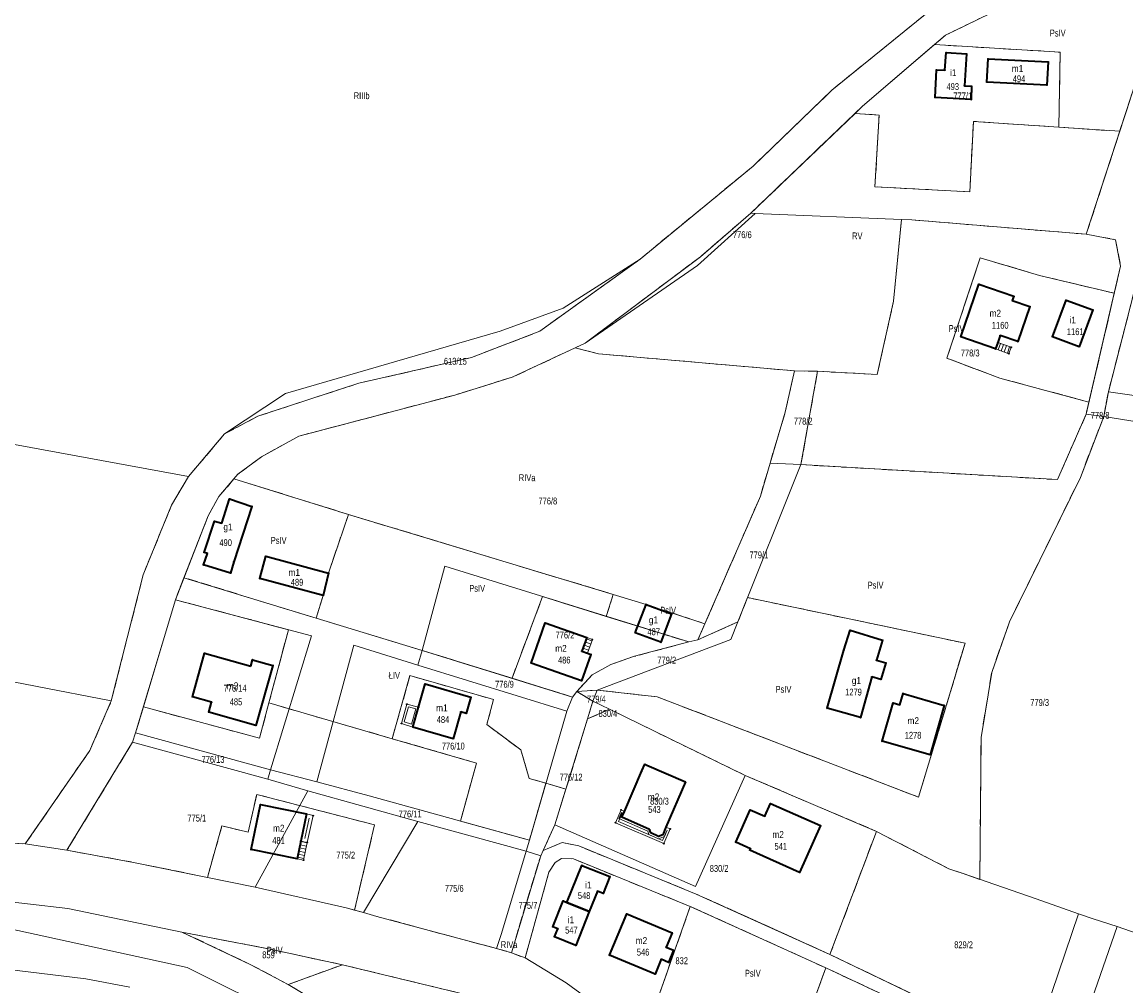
# Model space of a CAD drawing. Header units: metres. Extents: x 7496145 to 7500200, y 5498500 to 5502080.
# Tile 163 of 202: x 7498955 to 7499196, y 5500521 to 5500732. Entities that reach past the tile are written whole.
import ezdxf
from ezdxf.enums import TextEntityAlignment as Align

# ---------------------------------------------------------------- set-up
doc = ezdxf.new("R2010")
doc.units = ezdxf.units.M
doc.header["$MEASUREMENT"] = 0
for name, pattern in [('2.25_0.75', [3, 2.25, -0.75]), ('219-1000', [0]), ('egug-1000', [0])]:
    doc.linetypes.add(name, pattern=pattern)
doc.layers.get('0').update_dxf_attribs({"color": 2, "linetype": 'CONTINUOUS', "lineweight": 5})
for name, color, linetype in [('209-oznaczenie konturu klasyfikacyjnego', 7, 'CONTINUOUS'), ('211-numer działki ewidencyjnej', 7, 'CONTINUOUS'), ('217-kontur klasyfikacyjny', 7, 'CONTINUOUS'), ('218-kontur użytku gruntowego', 7, 'CONTINUOUS'), ('219-działka ewidencyjna', 7, 'CONTINUOUS'), ('312-budynek ewidencyjny', 7, 'CONTINUOUS'), ('312-oznaczenie budynku ewidencyjnego', 7, 'CONTINUOUS'), ('312-oznaczenie budynku ewidencyjnego-Atr117', 7, 'CONTINUOUS'), ('352-schody', 7, 'CONTINUOUS'), ('Punkt budynku', 7, 'CONTINUOUS'), ('taras', 7, 'CONTINUOUS'), ('weranda lub ganek', 7, 'CONTINUOUS')]:
    doc.layers.add(name, color=color, linetype=linetype)
doc.styles.get("Standard").update_dxf_attribs({"font": 'Working1250', "width": 0.75})

# ---------------------------------------------------------------- blocks, each defined once
blk = doc.blocks.new('PUNKTBUD')
at = {"color": 0}
blk.add_circle((0, 0), 0.09, dxfattribs=at)

msp = doc.modelspace()

# ---------------------------------------------------------------- linework, layer by layer
at = {"layer": '217-kontur klasyfikacyjny', "color": 3, "linetype": '2.25_0.75', "lineweight": 18, "flags": 128}
for points in [[(7499132.06, 5500717), (7499155.92, 5500736.39)], [(7499171.26, 5500736.03), (7499156.85, 5500728.99)], [(7499156.85, 5500728.99), (7499154.47, 5500726.95)], [(7499154.47, 5500726.95), (7499181.89, 5500725.3)], [(7499181.89, 5500725.3), (7499181.6, 5500708.91)], [(7499199.42, 5500721.94), (7499194.89, 5500708.01)], [(7499114.85, 5500700.42), (7499132.06, 5500717)], [(7499137.1, 5500711.93), (7499114.34, 5500690.15)], [(7499142.36, 5500711.57), (7499137.1, 5500711.93)], [(7499141.45, 5500695.9), (7499142.36, 5500711.57)], [(7499162.94, 5500710.18), (7499162.15, 5500694.79)], [(7499181.6, 5500708.91), (7499162.94, 5500710.18)], [(7499194.89, 5500708.01), (7499181.6, 5500708.91)], [(7499187.59, 5500685.54), (7499194.89, 5500708.01)], [(7499090.15, 5500680.11), (7499114.85, 5500700.42)], [(7499162.15, 5500694.79), (7499141.45, 5500695.9)], [(7499114.34, 5500690.15), (7499103.32, 5500680.64)], [(7499145.5, 5500670.94), (7499147.25, 5500688.77)], [(7499147.25, 5500688.77), (7499149.49, 5500688.68)], [(7499149.49, 5500688.68), (7499187.59, 5500685.54)], [(7499187.59, 5500685.54), (7499193.97, 5500684.35)], [(7499193.97, 5500684.35), (7499195.09, 5500678.56)], [(7499068.25, 5500664.35), (7499090.15, 5500680.11)], [(7499103.32, 5500680.64), (7499078.19, 5500661.76)], [(7499157.13, 5500658.46), (7499164.42, 5500680.38)], [(7499164.42, 5500680.38), (7499177.4, 5500676.54)], [(7499192.42, 5500651.11), (7499199.73, 5500679.61)], [(7499195.09, 5500678.56), (7499193.71, 5500672.65)], [(7499177.4, 5500676.54), (7499193.71, 5500672.65)], [(7499193.71, 5500672.65), (7499188.18, 5500648.88)], [(7499141.96, 5500654.92), (7499145.5, 5500670.94)], [(7499053.34, 5500658.62), (7499068.25, 5500664.35)], [(7499078.19, 5500661.76), (7499076, 5500660.74)], [(7499076, 5500660.74), (7499062.21, 5500654.31)], [(7499081.05, 5500659.44), (7499076, 5500660.74)], [(7499123.86, 5500655.7), (7499081.05, 5500659.44)], [(7499028.75, 5500653.01), (7499053.34, 5500658.62)], [(7499168.68, 5500654.13), (7499157.13, 5500658.46)], [(7499062.21, 5500654.31), (7499049.68, 5500650.43)], [(7499121.87, 5500646.68), (7499123.86, 5500655.7)], [(7499123.86, 5500655.7), (7499128.9, 5500655.61)], [(7499125.28, 5500635.23), (7499128.9, 5500655.61)], [(7499128.9, 5500655.61), (7499141.96, 5500654.92)], [(7499006.66, 5500645.8), (7499028.75, 5500653.01)], [(7499188.18, 5500648.88), (7499168.68, 5500654.13)], [(7499049.68, 5500650.43), (7499015.61, 5500641.43)], [(7499191.39, 5500645.74), (7499192.42, 5500651.11)], [(7499188.18, 5500648.88), (7499187.56, 5500646.22)], [(7498999.43, 5500641.92), (7499006.66, 5500645.8)], [(7499118.53, 5500635.55), (7499121.87, 5500646.68)], [(7499187.56, 5500646.22), (7499181.31, 5500631.95)], [(7499186.3, 5500632.44), (7499191.39, 5500645.74)], [(7498991.57, 5500632.66), (7498999.43, 5500641.92)], [(7499015.61, 5500641.43), (7499007.48, 5500636.96)], [(7499007.48, 5500636.96), (7499002.3, 5500633.12)], [(7499116.43, 5500628.35), (7499118.53, 5500635.55)], [(7499181.31, 5500631.95), (7499125.28, 5500635.23)], [(7498987.85, 5500626.41), (7498991.57, 5500632.66)], [(7499002.3, 5500633.12), (7499001.47, 5500632.14)], [(7499170.8, 5500600.88), (7499186.3, 5500632.44)], [(7499001.47, 5500632.14), (7498998.19, 5500628.24)], [(7499026.45, 5500624.36), (7499001.47, 5500632.14)], [(7498998.19, 5500628.24), (7498995.84, 5500624.07)], [(7499104.32, 5500600.49), (7499116.43, 5500628.35)], [(7498981.63, 5500611.13), (7498987.85, 5500626.41)], [(7498995.84, 5500624.07), (7498990.55, 5500610.54)], [(7499022.13, 5500611.55), (7499026.45, 5500624.36)], [(7499026.45, 5500624.36), (7499084.28, 5500606.88)], [(7498974.69, 5500583.63), (7498981.63, 5500611.13)], [(7499020.93, 5500606.65), (7499022.13, 5500611.55)], [(7498990.55, 5500610.54), (7498988.67, 5500605.72)], [(7499019.41, 5500601.72), (7498990.55, 5500610.54)], [(7499019.41, 5500601.72), (7499020.93, 5500606.65)], [(7499062.19, 5500588.57), (7499068.87, 5500606.42)], [(7499068.87, 5500606.42), (7499082.78, 5500602.1)], [(7499082.78, 5500602.1), (7499084.28, 5500606.88)], [(7499084.28, 5500606.88), (7499091.45, 5500604.71)], [(7499113.64, 5500606.21), (7499111.51, 5500600.89)], [(7499161.12, 5500596.23), (7499113.64, 5500606.21)], [(7498988.67, 5500605.72), (7499013.39, 5500599.18)], [(7499091.45, 5500604.71), (7499104.32, 5500600.49)], [(7499042.6, 5500594.64), (7499019.41, 5500601.72)], [(7499082.78, 5500602.1), (7499100.8, 5500596.5)], [(7499013.39, 5500599.18), (7499009.1, 5500583.19)], [(7499111.51, 5500600.89), (7499102.8, 5500596.99)], [(7499104.32, 5500600.49), (7499102.8, 5500596.99)], [(7499166.94, 5500589.85), (7499170.8, 5500600.88)], [(7499100.8, 5500596.5), (7499088.96, 5500593.37)], [(7499102.8, 5500596.99), (7499100.8, 5500596.5)], [(7499062.19, 5500588.57), (7499042.6, 5500594.64)], [(7499150.97, 5500562.62), (7499161.12, 5500596.23)], [(7499083.78, 5500591.62), (7499079.68, 5500589.35)], [(7499088.96, 5500593.37), (7499083.78, 5500591.62)], [(7499036.02, 5500575.39), (7499039.9, 5500589.15)], [(7499039.9, 5500589.15), (7499058.18, 5500583.93)], [(7499079.68, 5500589.35), (7499076.35, 5500585.69)], [(7499164.61, 5500575.62), (7499166.94, 5500589.85)], [(7499075.36, 5500584.48), (7499062.19, 5500588.57)], [(7499076.35, 5500585.69), (7499075.36, 5500584.48)], [(7499076.35, 5500585.69), (7499080.77, 5500585.99)], [(7499079.87, 5500583.56), (7499076.35, 5500585.69)], [(7499080.77, 5500585.99), (7499093.9, 5500584.52)], [(7499093.9, 5500584.52), (7499150.97, 5500562.62)], [(7498970.01, 5500572.84), (7498974.69, 5500583.63)], [(7498981.69, 5500582.34), (7498979.99, 5500576.63)], [(7499007.04, 5500575.5), (7498981.69, 5500582.34)], [(7499009.1, 5500583.19), (7499007.04, 5500575.5)], [(7499036.02, 5500575.39), (7499009.1, 5500583.19)], [(7499058.18, 5500583.93), (7499056.67, 5500578.45)], [(7499078.69, 5500579.71), (7499079.87, 5500583.56)], [(7499073.97, 5500564.4), (7499078.69, 5500579.71)], [(7499078.69, 5500579.71), (7499083.46, 5500581.81)], [(7499083.46, 5500581.81), (7499113.12, 5500567.35)], [(7499056.67, 5500578.45), (7499064.09, 5500572.94)], [(7498979.32, 5500574.62), (7498964.99, 5500551.01)], [(7498979.99, 5500576.63), (7498979.32, 5500574.62)], [(7499054.43, 5500570.06), (7499036.02, 5500575.39)], [(7499164.35, 5500544.66), (7499164.61, 5500575.62)], [(7498955.89, 5500552.4), (7498970.01, 5500572.84)], [(7499064.09, 5500572.94), (7499065.96, 5500566.72)], [(7499050.92, 5500557.41), (7499054.43, 5500570.06)], [(7499065.96, 5500566.72), (7499069.59, 5500565.67)], [(7499069.59, 5500565.67), (7499065.99, 5500553.24)], [(7499073.97, 5500564.4), (7499069.59, 5500565.67)], [(7499113.12, 5500567.35), (7499141.77, 5500555.15)], [(7499004.56, 5500554.98), (7499006.43, 5500563.23)], [(7499006.43, 5500563.23), (7499032.16, 5500556.55)], [(7499071.55, 5500556.56), (7499073.97, 5500564.4)], [(7498995.68, 5500545.09), (7498998.85, 5500556.34)], [(7498998.85, 5500556.34), (7499004.56, 5500554.98)], [(7499032.16, 5500556.55), (7499027.81, 5500537.95)], [(7499065.99, 5500553.24), (7499050.92, 5500557.41)], [(7499068.96, 5500551), (7499071.55, 5500556.56)], [(7498944.11, 5500552.99), (7498955.89, 5500552.4)], [(7499141.77, 5500555.15), (7499131.62, 5500528.27)], [(7499141.77, 5500555.15), (7499157.61, 5500546.96)], [(7498964.99, 5500551.01), (7498979.53, 5500548.38)], [(7499068.46, 5500549.79), (7499068.96, 5500551)], [(7499073.17, 5500552.72), (7499068.96, 5500551)], [(7499076.75, 5500551.96), (7499073.17, 5500552.72)], [(7499102.4, 5500541.47), (7499076.75, 5500551.96)], [(7498979.53, 5500548.38), (7498995.68, 5500545.09)], [(7499062.04, 5500528.66), (7499068.46, 5500549.79)], [(7499070.24, 5500546.23), (7499071.58, 5500548.36)], [(7499071.58, 5500548.36), (7499072.99, 5500549.21)], [(7499072.99, 5500549.21), (7499075.61, 5500549.17)], [(7499075.61, 5500549.17), (7499079.52, 5500547.52)], [(7499065.04, 5500527.52), (7499070.24, 5500546.23)], [(7499079.52, 5500547.52), (7499101.11, 5500538.76)], [(7499157.61, 5500546.96), (7499160.45, 5500545.99)], [(7499160.45, 5500545.99), (7499164.35, 5500544.66)], [(7499119.41, 5500533.79), (7499102.4, 5500541.47)], [(7499101.11, 5500538.76), (7499093.36, 5500516.77)], [(7499130.71, 5500525.33), (7499101.11, 5500538.76)], [(7499027.81, 5500537.95), (7499029.76, 5500537.43)], [(7499029.76, 5500537.43), (7499032.7, 5500536.58)], [(7499032.7, 5500536.58), (7499058.78, 5500529.56)], [(7499131.62, 5500528.27), (7499119.41, 5500533.79)], [(7498990.12, 5500533.17), (7499005.03, 5500526.11)], [(7499009.75, 5500529.33), (7498990.12, 5500533.17)], [(7499025.15, 5500526.01), (7499009.75, 5500529.33)], [(7499058.78, 5500529.56), (7499062.04, 5500528.66)], [(7499062.04, 5500528.66), (7499065.04, 5500527.52)], [(7499131.62, 5500528.27), (7499151.94, 5500518.51)], [(7499005.03, 5500526.11), (7499013.3, 5500521.7)], [(7499013.3, 5500521.7), (7499025.15, 5500526.01)], [(7499052.63, 5500519.38), (7499025.15, 5500526.01)], [(7499123.69, 5500506.08), (7499130.71, 5500525.33)], [(7499160.73, 5500511.31), (7499130.71, 5500525.33)], [(7499013.3, 5500521.7), (7499024.04, 5500515.33)]]:
    msp.add_lwpolyline(points, dxfattribs=at)
at = {"layer": '218-kontur użytku gruntowego', "color": 3, "linetype": 'egug-1000', "lineweight": 18, "flags": 128}
for points in [[(7499132.06, 5500717), (7499155.92, 5500736.39)], [(7499171.26, 5500736.03), (7499156.85, 5500728.99)], [(7499156.85, 5500728.99), (7499154.47, 5500726.95)], [(7499154.47, 5500726.95), (7499138.71, 5500713.47)], [(7499181.89, 5500725.3), (7499154.47, 5500726.95)], [(7499181.6, 5500708.91), (7499181.89, 5500725.3)], [(7499194.89, 5500708.01), (7499199.42, 5500721.94)], [(7499114.85, 5500700.42), (7499132.06, 5500717)], [(7499138.71, 5500713.47), (7499137.1, 5500711.93)], [(7499137.1, 5500711.93), (7499114.34, 5500690.15)], [(7499137.1, 5500711.93), (7499142.36, 5500711.57)], [(7499142.36, 5500711.57), (7499141.45, 5500695.9)], [(7499162.15, 5500694.79), (7499162.94, 5500710.18)], [(7499162.94, 5500710.18), (7499181.6, 5500708.91)], [(7499181.6, 5500708.91), (7499194.89, 5500708.01)], [(7499194.89, 5500708.01), (7499187.59, 5500685.54)], [(7499090.15, 5500680.11), (7499114.85, 5500700.42)], [(7499141.45, 5500695.9), (7499162.15, 5500694.79)], [(7499114.34, 5500690.15), (7499103.32, 5500680.64)], [(7499147.25, 5500688.77), (7499145.5, 5500670.94)], [(7499149.49, 5500688.68), (7499147.25, 5500688.77)], [(7499187.59, 5500685.54), (7499149.49, 5500688.68)], [(7499193.97, 5500684.35), (7499187.59, 5500685.54)], [(7499195.09, 5500678.56), (7499193.97, 5500684.35)], [(7499068.25, 5500664.35), (7499090.15, 5500680.11)], [(7499103.32, 5500680.64), (7499078.19, 5500661.76)], [(7499164.42, 5500680.38), (7499157.13, 5500658.46)], [(7499177.4, 5500676.54), (7499164.42, 5500680.38)], [(7499199.73, 5500679.61), (7499192.42, 5500651.11)], [(7499193.71, 5500672.65), (7499195.09, 5500678.56)], [(7499193.71, 5500672.65), (7499177.4, 5500676.54)], [(7499188.18, 5500648.88), (7499193.71, 5500672.65)], [(7499145.5, 5500670.94), (7499141.96, 5500654.92)], [(7499053.34, 5500658.62), (7499068.25, 5500664.35)], [(7499078.19, 5500661.76), (7499076, 5500660.74)], [(7499076, 5500660.74), (7499062.21, 5500654.31)], [(7499076, 5500660.74), (7499081.05, 5500659.44)], [(7499081.05, 5500659.44), (7499123.86, 5500655.7)], [(7499028.75, 5500653.01), (7499053.34, 5500658.62)], [(7499157.13, 5500658.46), (7499168.68, 5500654.13)], [(7499062.21, 5500654.31), (7499049.68, 5500650.43)], [(7499123.86, 5500655.7), (7499121.87, 5500646.68)], [(7499128.9, 5500655.61), (7499123.86, 5500655.7)], [(7499128.9, 5500655.61), (7499125.28, 5500635.23)], [(7499141.96, 5500654.92), (7499128.9, 5500655.61)], [(7499006.66, 5500645.8), (7499028.75, 5500653.01)], [(7499168.68, 5500654.13), (7499188.18, 5500648.88)], [(7499049.68, 5500650.43), (7499015.61, 5500641.43)], [(7499192.42, 5500651.11), (7499191.39, 5500645.74)], [(7499187.56, 5500646.22), (7499188.18, 5500648.88)], [(7498999.43, 5500641.92), (7499006.66, 5500645.8)], [(7499121.87, 5500646.68), (7499118.53, 5500635.55)], [(7499181.31, 5500631.95), (7499187.56, 5500646.22)], [(7499191.39, 5500645.74), (7499186.3, 5500632.44)], [(7498991.57, 5500632.66), (7498999.43, 5500641.92)], [(7499015.61, 5500641.43), (7499007.48, 5500636.96)], [(7499007.48, 5500636.96), (7499002.3, 5500633.12)], [(7499118.53, 5500635.55), (7499116.43, 5500628.35)], [(7499125.28, 5500635.23), (7499181.31, 5500631.95)], [(7498987.85, 5500626.41), (7498991.57, 5500632.66)], [(7499002.3, 5500633.12), (7499001.47, 5500632.14)], [(7499186.3, 5500632.44), (7499170.8, 5500600.88)], [(7499001.47, 5500632.14), (7498998.19, 5500628.24)], [(7499001.47, 5500632.14), (7499026.45, 5500624.36)], [(7498998.19, 5500628.24), (7498995.84, 5500624.07)], [(7499116.43, 5500628.35), (7499104.32, 5500600.49)], [(7498981.63, 5500611.13), (7498987.85, 5500626.41)], [(7498995.84, 5500624.07), (7498990.55, 5500610.54)], [(7499026.45, 5500624.36), (7499022.13, 5500611.55)], [(7499026.45, 5500624.36), (7499084.28, 5500606.88)], [(7498974.69, 5500583.63), (7498981.63, 5500611.13)], [(7499022.13, 5500611.55), (7499020.93, 5500606.65)], [(7498990.55, 5500610.54), (7498988.67, 5500605.72)], [(7499019.41, 5500601.72), (7498990.55, 5500610.54)], [(7499020.93, 5500606.65), (7499019.41, 5500601.72)], [(7499068.87, 5500606.42), (7499062.19, 5500588.57)], [(7499082.78, 5500602.1), (7499068.87, 5500606.42)], [(7499084.28, 5500606.88), (7499082.78, 5500602.1)], [(7499091.45, 5500604.71), (7499084.28, 5500606.88)], [(7499111.51, 5500600.89), (7499113.64, 5500606.21)], [(7499113.64, 5500606.21), (7499161.12, 5500596.23)], [(7498988.67, 5500605.72), (7498984.11, 5500590.44)], [(7499013.39, 5500599.18), (7498988.67, 5500605.72)], [(7499104.32, 5500600.49), (7499091.45, 5500604.71)], [(7499019.41, 5500601.72), (7499042.6, 5500594.64)], [(7499082.78, 5500602.1), (7499100.8, 5500596.5)], [(7499009.1, 5500583.19), (7499013.39, 5500599.18)], [(7499102.8, 5500596.99), (7499111.51, 5500600.89)], [(7499104.32, 5500600.49), (7499102.8, 5500596.99)], [(7499170.8, 5500600.88), (7499166.94, 5500589.85)], [(7499088.96, 5500593.37), (7499100.8, 5500596.5)], [(7499100.8, 5500596.5), (7499102.8, 5500596.99)], [(7499042.6, 5500594.64), (7499062.19, 5500588.57)], [(7499161.12, 5500596.23), (7499150.97, 5500562.62)], [(7499079.68, 5500589.35), (7499083.78, 5500591.62)], [(7499083.78, 5500591.62), (7499088.96, 5500593.37)], [(7498984.11, 5500590.44), (7498981.69, 5500582.34)], [(7499039.9, 5500589.15), (7499036.02, 5500575.39)], [(7499058.18, 5500583.93), (7499039.9, 5500589.15)], [(7499076.35, 5500585.69), (7499079.68, 5500589.35)], [(7499166.94, 5500589.85), (7499164.61, 5500575.62)], [(7499062.19, 5500588.57), (7499075.36, 5500584.48)], [(7499075.36, 5500584.48), (7499076.35, 5500585.69)], [(7499080.77, 5500585.99), (7499076.35, 5500585.69)], [(7499076.35, 5500585.69), (7499079.87, 5500583.56)], [(7499093.9, 5500584.52), (7499080.77, 5500585.99)], [(7499150.97, 5500562.62), (7499093.9, 5500584.52)], [(7498970.01, 5500572.84), (7498974.69, 5500583.63)], [(7498981.69, 5500582.34), (7498979.99, 5500576.63)], [(7498981.69, 5500582.34), (7499007.04, 5500575.5)], [(7499007.04, 5500575.5), (7499009.1, 5500583.19)], [(7499009.1, 5500583.19), (7499036.02, 5500575.39)], [(7499056.67, 5500578.45), (7499058.18, 5500583.93)], [(7499079.87, 5500583.56), (7499078.69, 5500579.71)], [(7499078.69, 5500579.71), (7499073.97, 5500564.4)], [(7499078.69, 5500579.71), (7499083.46, 5500581.81)], [(7499083.46, 5500581.81), (7499113.12, 5500567.35)], [(7499064.09, 5500572.94), (7499056.67, 5500578.45)], [(7498979.32, 5500574.62), (7498964.99, 5500551.01)], [(7498979.99, 5500576.63), (7498979.32, 5500574.62)], [(7499036.02, 5500575.39), (7499054.43, 5500570.06)], [(7499164.61, 5500575.62), (7499164.35, 5500544.66)], [(7498955.89, 5500552.4), (7498970.01, 5500572.84)], [(7499065.96, 5500566.72), (7499064.09, 5500572.94)], [(7499054.43, 5500570.06), (7499050.92, 5500557.41)], [(7499069.59, 5500565.67), (7499065.96, 5500566.72)], [(7499065.99, 5500553.24), (7499069.59, 5500565.67)], [(7499069.59, 5500565.67), (7499073.97, 5500564.4)], [(7499113.12, 5500567.35), (7499141.77, 5500555.15)], [(7499006.43, 5500563.23), (7499004.56, 5500554.98)], [(7499032.16, 5500556.55), (7499006.43, 5500563.23)], [(7499073.97, 5500564.4), (7499071.55, 5500556.56)], [(7498998.85, 5500556.34), (7498995.68, 5500545.09)], [(7499004.56, 5500554.98), (7498998.85, 5500556.34)], [(7499027.81, 5500537.95), (7499032.16, 5500556.55)], [(7499050.92, 5500557.41), (7499065.99, 5500553.24)], [(7499071.55, 5500556.56), (7499068.96, 5500551)], [(7498944.11, 5500552.99), (7498955.89, 5500552.4)], [(7499141.77, 5500555.15), (7499131.62, 5500528.27)], [(7499157.61, 5500546.96), (7499141.77, 5500555.15)], [(7498964.99, 5500551.01), (7498979.53, 5500548.38)], [(7499068.46, 5500549.79), (7499068.96, 5500551)], [(7499068.96, 5500551), (7499073.17, 5500552.72)], [(7499073.17, 5500552.72), (7499076.75, 5500551.96)], [(7499076.75, 5500551.96), (7499102.4, 5500541.47)], [(7498979.53, 5500548.38), (7498995.68, 5500545.09)], [(7499062.04, 5500528.66), (7499068.46, 5500549.79)], [(7499071.58, 5500548.36), (7499070.24, 5500546.23)], [(7499072.99, 5500549.21), (7499071.58, 5500548.36)], [(7499075.61, 5500549.17), (7499072.99, 5500549.21)], [(7499079.52, 5500547.52), (7499075.61, 5500549.17)], [(7499070.24, 5500546.23), (7499065.04, 5500527.52)], [(7499101.11, 5500538.76), (7499079.52, 5500547.52)], [(7499160.45, 5500545.99), (7499157.61, 5500546.96)], [(7499164.35, 5500544.66), (7499160.45, 5500545.99)], [(7498995.68, 5500545.09), (7499006.07, 5500542.98)], [(7499006.07, 5500542.98), (7499025.94, 5500538.44)], [(7499102.4, 5500541.47), (7499119.41, 5500533.79)], [(7498965.22, 5500538.3), (7498947.52, 5500540.34)], [(7499025.94, 5500538.44), (7499027.81, 5500537.95)], [(7499101.11, 5500538.76), (7499093.36, 5500516.77)], [(7499130.71, 5500525.33), (7499101.11, 5500538.76)], [(7498990.12, 5500533.17), (7498965.22, 5500538.3)], [(7499027.81, 5500537.95), (7499029.76, 5500537.43)], [(7499029.76, 5500537.43), (7499032.7, 5500536.58)], [(7499032.7, 5500536.58), (7499058.78, 5500529.56)], [(7498991.26, 5500525.39), (7498951.94, 5500534.02)], [(7499119.41, 5500533.79), (7499131.62, 5500528.27)], [(7498990.12, 5500533.17), (7499005.03, 5500526.11)], [(7499009.75, 5500529.33), (7498990.12, 5500533.17)], [(7498969.1, 5500522.98), (7498919.82, 5500528.92)], [(7499025.15, 5500526.01), (7499009.75, 5500529.33)], [(7499058.78, 5500529.56), (7499062.04, 5500528.66)], [(7499062.04, 5500528.66), (7499065.04, 5500527.52)], [(7499065.04, 5500527.52), (7499073.99, 5500522.1)], [(7499131.62, 5500528.27), (7499151.94, 5500518.51)], [(7499012.84, 5500514.68), (7498991.26, 5500525.39)], [(7499005.03, 5500526.11), (7499013.3, 5500521.7)], [(7499025.15, 5500526.01), (7499013.3, 5500521.7)], [(7499052.63, 5500519.38), (7499025.15, 5500526.01)], [(7499123.69, 5500506.08), (7499130.71, 5500525.33)], [(7499160.73, 5500511.31), (7499130.71, 5500525.33)], [(7498978.75, 5500521.1), (7498969.1, 5500522.98)], [(7499013.3, 5500521.7), (7499024.04, 5500515.33)], [(7499073.99, 5500522.1), (7499081.08, 5500516.92)]]:
    msp.add_lwpolyline(points, dxfattribs=at)
at = {"layer": '219-działka ewidencyjna', "color": 3, "linetype": '219-1000', "lineweight": 18, "flags": 128}
for points in [[(7499155.92, 5500736.39), (7499132.06, 5500717)], [(7499156.85, 5500728.99), (7499171.26, 5500736.03)], [(7499138.71, 5500713.47), (7499156.85, 5500728.99)], [(7499187.59, 5500685.54), (7499199.42, 5500721.94)], [(7499114.85, 5500700.42), (7499132.06, 5500717)], [(7499114.34, 5500690.15), (7499138.71, 5500713.47)], [(7499090.15, 5500680.11), (7499114.85, 5500700.42)], [(7499102.67, 5500678.69), (7499115.28, 5500690.1)], [(7499103.32, 5500680.64), (7499114.34, 5500690.15)], [(7499114.34, 5500690.15), (7499115.28, 5500690.1)], [(7499115.28, 5500690.1), (7499147.25, 5500688.77)], [(7499145.5, 5500670.94), (7499147.25, 5500688.77)], [(7499147.25, 5500688.77), (7499149.49, 5500688.68)], [(7499149.49, 5500688.68), (7499187.59, 5500685.54)], [(7499187.59, 5500685.54), (7499193.97, 5500684.35)], [(7499193.97, 5500684.35), (7499195.09, 5500678.56)], [(7499068.25, 5500664.35), (7499090.15, 5500680.11)], [(7499090.15, 5500680.11), (7499073.37, 5500669.36)], [(7499078.19, 5500661.76), (7499103.32, 5500680.64)], [(7499078.19, 5500661.76), (7499102.67, 5500678.69)], [(7499187.56, 5500646.22), (7499195.09, 5500678.56)], [(7499192.42, 5500651.11), (7499199.73, 5500679.61)], [(7499059.63, 5500664.38), (7499073.37, 5500669.36)], [(7499141.96, 5500654.92), (7499145.5, 5500670.94)], [(7499012.72, 5500650.77), (7499059.63, 5500664.38)], [(7499053.34, 5500658.62), (7499068.25, 5500664.35)], [(7499062.21, 5500654.31), (7499078.19, 5500661.76)], [(7499028.75, 5500653.01), (7499053.34, 5500658.62)], [(7499049.68, 5500650.43), (7499062.21, 5500654.31)], [(7499121.87, 5500646.68), (7499123.86, 5500655.7)], [(7499123.86, 5500655.7), (7499128.9, 5500655.61)], [(7499125.28, 5500635.23), (7499128.9, 5500655.61)], [(7499141.96, 5500654.92), (7499128.9, 5500655.61)], [(7499006.66, 5500645.8), (7499028.75, 5500653.01)], [(7498999.43, 5500641.92), (7499012.72, 5500650.77)], [(7499015.61, 5500641.43), (7499049.68, 5500650.43)], [(7499191.39, 5500645.74), (7499192.42, 5500651.11)], [(7499192.42, 5500651.11), (7499240.05, 5500644.33)], [(7498919.07, 5500645.93), (7498991.57, 5500632.66)], [(7499006.66, 5500645.8), (7498999.43, 5500641.92)], [(7499118.53, 5500635.55), (7499121.87, 5500646.68)], [(7499181.31, 5500631.95), (7499187.56, 5500646.22)], [(7499187.56, 5500646.22), (7499191.39, 5500645.74)], [(7499191.39, 5500645.74), (7499270.84, 5500633.02)], [(7498991.57, 5500632.66), (7498999.43, 5500641.92)], [(7499015.61, 5500641.43), (7499007.48, 5500636.96)], [(7499002.3, 5500633.12), (7499007.48, 5500636.96)], [(7499111.51, 5500600.89), (7499125.28, 5500635.23)], [(7499116.43, 5500628.35), (7499118.53, 5500635.55)], [(7499118.53, 5500635.55), (7499125.28, 5500635.23)], [(7499125.28, 5500635.23), (7499181.31, 5500631.95)], [(7498987.85, 5500626.41), (7498991.57, 5500632.66)], [(7498998.19, 5500628.24), (7499002.3, 5500633.12)], [(7498995.84, 5500624.07), (7498998.19, 5500628.24)], [(7499102.8, 5500596.99), (7499116.43, 5500628.35)], [(7498981.63, 5500611.13), (7498987.85, 5500626.41)], [(7498988.67, 5500605.72), (7498995.84, 5500624.07)], [(7498974.69, 5500583.63), (7498981.63, 5500611.13)], [(7499042.6, 5500594.64), (7499047.5, 5500613.05)], [(7499047.5, 5500613.05), (7499100.8, 5500596.5)], [(7498979.99, 5500576.63), (7498988.67, 5500605.72)], [(7499018.42, 5500597.85), (7498988.67, 5500605.72)], [(7499102.8, 5500596.99), (7499111.51, 5500600.89)], [(7499110, 5500597.08), (7499111.51, 5500600.89)], [(7499018.42, 5500597.85), (7499009.47, 5500568.58)], [(7499080.77, 5500585.99), (7499110, 5500597.08)], [(7499088.96, 5500593.37), (7499100.8, 5500596.5)], [(7499100.8, 5500596.5), (7499102.8, 5500596.99)], [(7499019.57, 5500565.97), (7499027.66, 5500595.8)], [(7499027.66, 5500595.8), (7499041.62, 5500591.43)], [(7499041.62, 5500591.43), (7499042.6, 5500594.64)], [(7499042.6, 5500594.64), (7499075.36, 5500584.48)], [(7498925.01, 5500593.23), (7498974.69, 5500583.63)], [(7499079.68, 5500589.35), (7499083.78, 5500591.62)], [(7499083.78, 5500591.62), (7499088.96, 5500593.37)], [(7499041.62, 5500591.43), (7499074.15, 5500581.4)], [(7499076.35, 5500585.69), (7499079.68, 5500589.35)], [(7499074.15, 5500581.4), (7499075.36, 5500584.48)], [(7499076.35, 5500585.69), (7499075.36, 5500584.48)], [(7499076.35, 5500585.69), (7499080.77, 5500585.99)], [(7499076.35, 5500585.69), (7499079.87, 5500583.56)], [(7499079.87, 5500583.56), (7499080.77, 5500585.99)], [(7498970.01, 5500572.84), (7498974.69, 5500583.63)], [(7499078.69, 5500579.71), (7499079.87, 5500583.56)], [(7499079.87, 5500583.56), (7499083.46, 5500581.81)], [(7499065.99, 5500553.24), (7499074.15, 5500581.4)], [(7499071.55, 5500556.56), (7499078.69, 5500579.71)], [(7499078.69, 5500579.71), (7499083.46, 5500581.81)], [(7499083.46, 5500581.81), (7499113.12, 5500567.35)], [(7498964.99, 5500551.01), (7498979.32, 5500574.62)], [(7498979.32, 5500574.62), (7498979.99, 5500576.63)], [(7498979.32, 5500574.62), (7499008.88, 5500566.58)], [(7498979.99, 5500576.63), (7499009.47, 5500568.58)], [(7498955.89, 5500552.4), (7498970.01, 5500572.84)], [(7499008.88, 5500566.58), (7499009.47, 5500568.58)], [(7499009.47, 5500568.58), (7499019.57, 5500565.97)], [(7499008.88, 5500566.58), (7499017.63, 5500563.99)], [(7499019.57, 5500565.97), (7499030.97, 5500562.93)], [(7499102.29, 5500543.14), (7499113.12, 5500567.35)], [(7499113.12, 5500567.35), (7499141.77, 5500555.15)], [(7499006.07, 5500542.98), (7499017.63, 5500563.99)], [(7499017.63, 5500563.99), (7499041.59, 5500557.33)], [(7499030.97, 5500562.93), (7499065.99, 5500553.24)], [(7499029.76, 5500537.43), (7499041.59, 5500557.33)], [(7499041.59, 5500557.33), (7499065.28, 5500550.81)], [(7499071.55, 5500556.56), (7499068.96, 5500551)], [(7499071.55, 5500556.56), (7499102.29, 5500543.14)], [(7498925.88, 5500553.91), (7498955.89, 5500552.4)], [(7499065.28, 5500550.81), (7499065.99, 5500553.24)], [(7499131.62, 5500528.27), (7499141.77, 5500555.15)], [(7499141.77, 5500555.15), (7499157.61, 5500546.96)], [(7498955.89, 5500552.4), (7498964.99, 5500551.01)], [(7498979.53, 5500548.38), (7498964.99, 5500551.01)], [(7499059.9, 5500532.88), (7499065.28, 5500550.81)], [(7499065.28, 5500550.81), (7499068.46, 5500549.79)], [(7499068.46, 5500549.79), (7499068.96, 5500551)], [(7499073.17, 5500552.72), (7499068.96, 5500551)], [(7499073.17, 5500552.72), (7499076.75, 5500551.96)], [(7499076.75, 5500551.96), (7499102.4, 5500541.47)], [(7498979.53, 5500548.38), (7499006.07, 5500542.98)], [(7499062.04, 5500528.66), (7499068.46, 5500549.79)], [(7499070.24, 5500546.23), (7499071.58, 5500548.36)], [(7499071.58, 5500548.36), (7499072.99, 5500549.21)], [(7499072.99, 5500549.21), (7499075.61, 5500549.17)], [(7499075.61, 5500549.17), (7499079.52, 5500547.52)], [(7499065.04, 5500527.52), (7499070.24, 5500546.23)], [(7499101.11, 5500538.76), (7499079.52, 5500547.52)], [(7499157.61, 5500546.96), (7499160.45, 5500545.99)], [(7499160.45, 5500545.99), (7499176.68, 5500540.45)], [(7499025.94, 5500538.44), (7499006.07, 5500542.98)], [(7499102.4, 5500541.47), (7499131.62, 5500528.27)], [(7498965.22, 5500538.3), (7498947.52, 5500540.34)], [(7499025.94, 5500538.44), (7499029.76, 5500537.43)], [(7499101.11, 5500538.76), (7499130.71, 5500525.33)], [(7499176.68, 5500540.45), (7499185.88, 5500537.14)], [(7498965.22, 5500538.3), (7498990.12, 5500533.17)], [(7499029.76, 5500537.43), (7499032.7, 5500536.58)], [(7499032.7, 5500536.58), (7499058.78, 5500529.56)], [(7499175.67, 5500507.11), (7499185.88, 5500537.14)], [(7499185.88, 5500537.14), (7499189.1, 5500536.08)], [(7499189.1, 5500536.08), (7499194.31, 5500534.37)], [(7499183.28, 5500502.46), (7499194.31, 5500534.37)], [(7499194.31, 5500534.37), (7499230.15, 5500521.86)], [(7498990.12, 5500533.17), (7499009.75, 5500529.33)], [(7498990.12, 5500533.17), (7499005.03, 5500526.11)], [(7499058.78, 5500529.56), (7499059.9, 5500532.88)], [(7499009.75, 5500529.33), (7499025.15, 5500526.01)], [(7499058.78, 5500529.56), (7499062.04, 5500528.66)], [(7499062.04, 5500528.66), (7499065.04, 5500527.52)], [(7499065.04, 5500527.52), (7499073.99, 5500522.1)], [(7499131.62, 5500528.27), (7499175.67, 5500507.11)], [(7499005.03, 5500526.11), (7499013.3, 5500521.7)], [(7499013.3, 5500521.7), (7499025.15, 5500526.01)], [(7499052.63, 5500519.38), (7499025.15, 5500526.01)], [(7499123.69, 5500506.08), (7499130.71, 5500525.33)], [(7499130.71, 5500525.33), (7499160.73, 5500511.31)], [(7499024.04, 5500515.33), (7499013.3, 5500521.7)], [(7499073.99, 5500522.1), (7499081.08, 5500516.92)]]:
    msp.add_lwpolyline(points, dxfattribs=at)
at = {"layer": '312-budynek ewidencyjny', "color": 7, "linetype": 'Continuous', "lineweight": 35, "flags": 128}
for points in [[(7499156.68, 5500721.35), (7499156.98, 5500725.19)], [(7499156.98, 5500725.19), (7499161.42, 5500724.92)], [(7499161.42, 5500724.92), (7499160.99, 5500717.97)], [(7499165.88, 5500718.77), (7499166.14, 5500723.85)], [(7499166.14, 5500723.85), (7499179.27, 5500723.19)], [(7499179.27, 5500723.19), (7499178.97, 5500718.11)], [(7499154.57, 5500715.39), (7499154.88, 5500721.44)], [(7499154.88, 5500721.44), (7499156.68, 5500721.35)], [(7499160.99, 5500717.97), (7499162.54, 5500717.87)], [(7499162.54, 5500717.87), (7499162.48, 5500714.94)], [(7499178.97, 5500718.11), (7499165.88, 5500718.77)], [(7499162.48, 5500714.94), (7499154.57, 5500715.39)], [(7499160.17, 5500663.17), (7499164.15, 5500674.62)], [(7499164.15, 5500674.62), (7499171.75, 5500671.98)], [(7499171.75, 5500671.98), (7499171.44, 5500671.07)], [(7499171.44, 5500671.07), (7499175.27, 5500669.74)], [(7499180.22, 5500663.13), (7499183.17, 5500671.12)], [(7499183.17, 5500671.12), (7499189.03, 5500669.02)], [(7499175.27, 5500669.74), (7499172.61, 5500662.09)], [(7499189.03, 5500669.02), (7499186.05, 5500660.98)], [(7499167.76, 5500660.48), (7499160.17, 5500663.17)], [(7499168.25, 5500661.88), (7499167.76, 5500660.48)], [(7499168.78, 5500663.42), (7499168.25, 5500661.88)], [(7499172.61, 5500662.09), (7499168.78, 5500663.42)], [(7499186.05, 5500660.98), (7499180.22, 5500663.13)], [(7498998.79, 5500622.43), (7499000.53, 5500627.75)], [(7499000.53, 5500627.75), (7499005.37, 5500626.12)], [(7499005.37, 5500626.12), (7499001.43, 5500613.99)], [(7498994.97, 5500616.07), (7498997.23, 5500622.87)], [(7498997.23, 5500622.87), (7498998.79, 5500622.43)], [(7498994.84, 5500613.33), (7498995.66, 5500615.85)], [(7498995.66, 5500615.85), (7498994.97, 5500616.07)], [(7499000.74, 5500611.55), (7498994.84, 5500613.33)], [(7499001.43, 5500613.99), (7499000.74, 5500611.55)], [(7499007.13, 5500610.34), (7499008.41, 5500615.23)], [(7499008.41, 5500615.23), (7499022.13, 5500611.55)], [(7499022.13, 5500611.55), (7499020.93, 5500606.65)], [(7499020.93, 5500606.65), (7499007.13, 5500610.34)], [(7499089.11, 5500598.51), (7499091.45, 5500604.71)], [(7499091.45, 5500604.71), (7499097.02, 5500602.66)], [(7499097.02, 5500602.66), (7499094.66, 5500596.44)], [(7499066.35, 5500591.91), (7499069.44, 5500600.68)], [(7499069.44, 5500600.68), (7499078.49, 5500597.49)], [(7499134.68, 5500594.69), (7499136.04, 5500599.09)], [(7499136.04, 5500599.09), (7499143.11, 5500596.91)], [(7499078.49, 5500597.49), (7499077.43, 5500594.48)], [(7499094.66, 5500596.44), (7499089.11, 5500598.51)], [(7499143.11, 5500596.91), (7499141.76, 5500592.51)], [(7498992.38, 5500584.55), (7498995.06, 5500594.08)], [(7498995.06, 5500594.08), (7499005.12, 5500591.25)], [(7499077.43, 5500594.48), (7499078.67, 5500594.04)], [(7499078.67, 5500594.04), (7499079.4, 5500593.79)], [(7499130.98, 5500582.02), (7499134.68, 5500594.69)], [(7499005.12, 5500591.25), (7499005.51, 5500592.63)], [(7499005.51, 5500592.63), (7499009.94, 5500591.4)], [(7499077.37, 5500588.03), (7499066.35, 5500591.91)], [(7499079.4, 5500593.79), (7499077.37, 5500588.03)], [(7499141.76, 5500592.51), (7499143.8, 5500591.96)], [(7499143.8, 5500591.96), (7499142.73, 5500588.33)], [(7499009.94, 5500591.4), (7499006.25, 5500578.27)], [(7499041.78, 5500582.24), (7499043.22, 5500587.35)], [(7499043.22, 5500587.35), (7499053.19, 5500584.47)], [(7499140.77, 5500588.88), (7499138.3, 5500579.98)], [(7499142.73, 5500588.33), (7499140.77, 5500588.88)], [(7498996.57, 5500583.37), (7498992.38, 5500584.55)], [(7499053.19, 5500584.47), (7499052.16, 5500580.91)], [(7499146.84, 5500582.79), (7499147.57, 5500585.29)], [(7499147.57, 5500585.29), (7499156.57, 5500582.66)], [(7498995.96, 5500581.2), (7498996.57, 5500583.37)], [(7499040.56, 5500577.91), (7499041.78, 5500582.24)], [(7499138.3, 5500579.98), (7499130.98, 5500582.02)], [(7499143.04, 5500574.82), (7499145.42, 5500583.19)], [(7499145.42, 5500583.19), (7499146.84, 5500582.79)], [(7499156.57, 5500582.66), (7499153.48, 5500571.85)], [(7499006.25, 5500578.27), (7498995.96, 5500581.2)], [(7499051, 5500581.25), (7499049.31, 5500575.39)], [(7499052.16, 5500580.91), (7499051, 5500581.25)], [(7499049.31, 5500575.39), (7499040.56, 5500577.91)], [(7499153.48, 5500571.85), (7499143.04, 5500574.82)], [(7499090.56, 5500568.39), (7499091.16, 5500569.79)], [(7499091.16, 5500569.79), (7499091.62, 5500569.59)], [(7499086.72, 5500559.52), (7499090.56, 5500568.39)], [(7499091.62, 5500569.59), (7499100.04, 5500565.98)], [(7499100.04, 5500565.98), (7499095.81, 5500556.07)], [(7499005.23, 5500551.16), (7499007.25, 5500561.03)], [(7499007.25, 5500561.03), (7499017.28, 5500558.95)], [(7499117.4, 5500558.45), (7499118.63, 5500561.24)], [(7499118.63, 5500561.24), (7499129.53, 5500556.4)], [(7499017.28, 5500558.95), (7499016.07, 5500553.03)], [(7499086.16, 5500558.24), (7499086.72, 5500559.52)], [(7499092.22, 5500555.56), (7499086.16, 5500558.24)], [(7499111.06, 5500552.76), (7499114.18, 5500559.87)], [(7499114.18, 5500559.87), (7499117.4, 5500558.45)], [(7499092.48, 5500554.81), (7499092.22, 5500555.56)], [(7499095.81, 5500556.07), (7499095.1, 5500554.42)], [(7499129.53, 5500556.4), (7499124.99, 5500546.17)], [(7499016.07, 5500553.03), (7499015.27, 5500549.14)], [(7499094.21, 5500554.05), (7499092.48, 5500554.81)], [(7499095.1, 5500554.42), (7499094.21, 5500554.05)], [(7499015.27, 5500549.14), (7499005.23, 5500551.16)], [(7499114.25, 5500551.35), (7499111.06, 5500552.76)], [(7499114.1, 5500551.03), (7499114.25, 5500551.35)], [(7499124.99, 5500546.17), (7499114.1, 5500551.03)], [(7499074.14, 5500539.65), (7499077.45, 5500547.73)], [(7499077.45, 5500547.73), (7499083.58, 5500545.3)], [(7499083.58, 5500545.3), (7499082.12, 5500541.58)], [(7499080.87, 5500542.1), (7499079.04, 5500537.64)], [(7499082.12, 5500541.58), (7499080.87, 5500542.1)], [(7499071.08, 5500534.32), (7499073.39, 5500539.96)], [(7499073.39, 5500539.96), (7499074.14, 5500539.65)], [(7499074.14, 5500539.65), (7499079.04, 5500537.64)], [(7499079.04, 5500537.64), (7499074.14, 5500539.65)], [(7499079.04, 5500537.64), (7499076.1, 5500530.21)], [(7499083.49, 5500528.09), (7499087.23, 5500537.12)], [(7499087.23, 5500537.12), (7499097.13, 5500533.02)], [(7499072.17, 5500533.87), (7499071.08, 5500534.32)], [(7499071.45, 5500532.12), (7499072.17, 5500533.87)], [(7499076.1, 5500530.21), (7499071.45, 5500532.12)], [(7499097.13, 5500533.02), (7499095.83, 5500529.85)], [(7499095.83, 5500529.85), (7499097.43, 5500529.19)], [(7499097.43, 5500529.19), (7499096.39, 5500526.54)], [(7499093.42, 5500523.98), (7499083.49, 5500528.09)], [(7499094.75, 5500527.21), (7499093.42, 5500523.98)], [(7499096.39, 5500526.54), (7499094.75, 5500527.21)]]:
    msp.add_lwpolyline(points, dxfattribs=at)
at = {"layer": '352-schody', "color": 7, "linetype": 'Continuous', "lineweight": 18, "flags": 128}
for points in [[(7499171.17, 5500660.86), (7499168.25, 5500661.88), (7499167.76, 5500660.48), (7499170.69, 5500659.46)], [(7499171.17, 5500660.86), (7499168.25, 5500661.88), (7499167.76, 5500660.48), (7499170.69, 5500659.46)], [(7499078.49, 5500597.49), (7499077.43, 5500594.48), (7499078.67, 5500594.04), (7499079.73, 5500597.05)], [(7499078.49, 5500597.49), (7499077.43, 5500594.48), (7499078.67, 5500594.04), (7499079.73, 5500597.05)], [(7499015.27, 5500549.14), (7499016.07, 5500553.03), (7499017.48, 5500552.74), (7499016.68, 5500548.85)], [(7499015.27, 5500549.14), (7499016.07, 5500553.03), (7499017.48, 5500552.74), (7499016.68, 5500548.85)]]:
    msp.add_lwpolyline(points, close=True, dxfattribs=at)
for points in [[(7499168.86, 5500661.67), (7499168.37, 5500660.27)], [(7499169.52, 5500661.44), (7499169.03, 5500660.04)], [(7499170.18, 5500661.21), (7499169.69, 5500659.81)], [(7499170.84, 5500660.97), (7499170.35, 5500659.58)], [(7499078.14, 5500596.5), (7499079.38, 5500596.06)], [(7499078.37, 5500597.16), (7499079.62, 5500596.72)], [(7499077.44, 5500594.52), (7499078.68, 5500594.08)], [(7499077.68, 5500595.18), (7499078.92, 5500594.74)], [(7499077.91, 5500595.84), (7499079.15, 5500595.4)], [(7499017.46, 5500552.62), (7499016.05, 5500552.91)], [(7499017.03, 5500550.56), (7499015.62, 5500550.85)], [(7499017.17, 5500551.25), (7499015.76, 5500551.54)], [(7499017.32, 5500551.93), (7499015.91, 5500552.22)], [(7499016.75, 5500549.19), (7499015.34, 5500549.48)], [(7499016.89, 5500549.88), (7499015.48, 5500550.17)]]:
    msp.add_lwpolyline(points, dxfattribs=at)
at = {"layer": 'taras', "color": 0, "lineweight": 18}
for p, q in [((7499038.04, 5500578.71), (7499039.24, 5500582.93)), ((7499038.65, 5500579.04), (7499039.59, 5500582.32)), ((7499039.24, 5500582.93), (7499041.78, 5500582.24)), ((7499039.59, 5500582.32), (7499041.16, 5500581.89)), ((7499041.16, 5500581.89), (7499040.22, 5500578.54)), ((7499041.78, 5500582.24), (7499040.56, 5500577.91)), ((7499040.56, 5500577.91), (7499038.04, 5500578.71)), ((7499040.22, 5500578.54), (7499038.65, 5500579.04)), ((7499084.77, 5500557.04), (7499085.99, 5500559.84)), ((7499085.43, 5500557.3), (7499086.25, 5500559.18)), ((7499086.06, 5500559.26), (7499085.5, 5500557.98)), ((7499085.5, 5500557.98), (7499091.82, 5500555.19)), ((7499085.99, 5500559.84), (7499086.72, 5500559.52)), ((7499086.25, 5500559.18), (7499086.06, 5500559.26)), ((7499086.72, 5500559.52), (7499086.16, 5500558.24)), ((7499086.16, 5500558.24), (7499092.22, 5500555.56)), ((7499095.33, 5500552.47), (7499084.77, 5500557.04)), ((7499095.07, 5500553.13), (7499085.43, 5500557.3)), ((7499092.22, 5500555.56), (7499092.48, 5500554.81)), ((7499096.06, 5500555.42), (7499095.07, 5500553.13)), ((7499095.1, 5500554.42), (7499095.81, 5500556.07)), ((7499096.72, 5500555.68), (7499095.33, 5500552.47)), ((7499095.48, 5500554.04), (7499096.07, 5500555.41)), ((7499095.81, 5500556.07), (7499096.72, 5500555.68)), ((7499096.07, 5500555.41), (7499096.06, 5500555.42)), ((7499091.82, 5500555.19), (7499092.08, 5500554.44)), ((7499092.08, 5500554.44), (7499094.2, 5500553.51)), ((7499092.48, 5500554.81), (7499094.21, 5500554.05)), ((7499094.2, 5500553.51), (7499095.48, 5500554.04)), ((7499094.21, 5500554.05), (7499095.1, 5500554.42))]:
    msp.add_line(p, q, dxfattribs=at)
at = {"layer": 'weranda lub ganek', "color": 0, "linetype": 'CONTINUOUS', "lineweight": 18}
for p, q in [((7499016.07, 5500553.03), (7499017.28, 5500558.95)), ((7499017.87, 5500558.03), (7499016.91, 5500553.62)), ((7499016.95, 5500553.61), (7499017.86, 5500558.03)), ((7499017.28, 5500558.95), (7499018.76, 5500558.58)), ((7499018.76, 5500558.58), (7499017.48, 5500552.74)), ((7499017.86, 5500558.03), (7499017.87, 5500558.03)), ((7499017.48, 5500552.74), (7499016.07, 5500553.03)), ((7499016.91, 5500553.62), (7499016.95, 5500553.61))]:
    msp.add_line(p, q, dxfattribs=at)

# ---------------------------------------------------------------- block references
at = {"layer": 'Punkt budynku', "color": 5, "linetype": 'Continuous', "lineweight": 13}
for p in [(7499156.98, 5500725.19), (7499161.42, 5500724.92), (7499166.14, 5500723.85), (7499179.27, 5500723.19), (7499154.88, 5500721.44), (7499156.68, 5500721.35), (7499160.99, 5500717.97), (7499162.54, 5500717.87), (7499165.88, 5500718.77), (7499178.97, 5500718.11), (7499154.57, 5500715.39), (7499162.48, 5500714.94), (7499164.15, 5500674.62), (7499171.44, 5500671.07), (7499171.75, 5500671.98), (7499183.17, 5500671.12), (7499175.27, 5500669.74), (7499189.03, 5500669.02), (7499160.17, 5500663.17), (7499168.25, 5500661.88), (7499168.78, 5500663.42), (7499172.61, 5500662.09), (7499180.22, 5500663.13), (7499167.76, 5500660.48), (7499170.69, 5500659.46), (7499171.17, 5500660.86), (7499186.05, 5500660.98), (7499000.53, 5500627.75), (7499005.37, 5500626.12), (7498997.23, 5500622.87), (7498998.79, 5500622.43), (7498994.97, 5500616.07), (7498995.66, 5500615.85), (7498994.84, 5500613.33), (7499001.43, 5500613.99), (7499008.41, 5500615.23), (7499000.74, 5500611.55), (7499022.13, 5500611.55), (7499007.13, 5500610.34), (7499020.93, 5500606.65), (7499091.45, 5500604.71), (7499097.02, 5500602.66), (7499069.44, 5500600.68), (7499136.04, 5500599.09), (7499078.49, 5500597.49), (7499079.73, 5500597.05), (7499089.11, 5500598.51), (7499094.66, 5500596.44), (7499143.11, 5500596.91), (7498995.06, 5500594.08), (7499077.43, 5500594.48), (7499078.67, 5500594.04), (7499079.4, 5500593.79), (7499134.68, 5500594.69), (7499005.51, 5500592.63), (7499009.94, 5500591.4), (7499066.35, 5500591.91), (7499141.76, 5500592.51), (7499143.8, 5500591.96), (7499005.12, 5500591.25), (7499043.22, 5500587.35), (7499077.37, 5500588.03), (7499140.77, 5500588.88), (7499142.73, 5500588.33), (7498992.38, 5500584.55), (7499053.19, 5500584.47), (7499147.57, 5500585.29), (7498996.57, 5500583.37), (7499039.24, 5500582.93), (7499041.78, 5500582.24), (7499130.98, 5500582.02), (7499145.42, 5500583.19), (7499146.84, 5500582.79), (7499156.57, 5500582.66), (7498995.96, 5500581.2), (7499051, 5500581.25), (7499052.16, 5500580.91), (7499138.3, 5500579.98), (7499006.25, 5500578.27), (7499038.04, 5500578.71), (7499040.56, 5500577.91), (7499049.31, 5500575.39), (7499143.04, 5500574.82), (7499091.16, 5500569.79), (7499153.48, 5500571.85), (7499090.56, 5500568.39), (7499091.62, 5500569.59), (7499100.04, 5500565.98), (7499007.25, 5500561.03), (7499118.63, 5500561.24), (7499017.28, 5500558.95), (7499018.76, 5500558.58), (7499085.99, 5500559.84), (7499086.16, 5500558.24), (7499086.72, 5500559.52), (7499114.18, 5500559.87), (7499117.4, 5500558.45), (7499084.77, 5500557.04), (7499092.22, 5500555.56), (7499095.81, 5500556.07), (7499096.72, 5500555.68), (7499129.53, 5500556.4), (7499016.07, 5500553.03), (7499092.48, 5500554.81), (7499094.21, 5500554.05), (7499095.1, 5500554.42), (7499005.23, 5500551.16), (7499017.48, 5500552.74), (7499095.33, 5500552.47), (7499111.06, 5500552.76), (7499114.1, 5500551.03), (7499114.25, 5500551.35), (7499015.27, 5500549.14), (7499016.68, 5500548.85), (7499077.45, 5500547.73), (7499124.99, 5500546.17), (7499083.58, 5500545.3), (7499080.87, 5500542.1), (7499082.12, 5500541.58), (7499073.39, 5500539.96), (7499074.14, 5500539.65), (7499079.04, 5500537.64), (7499087.23, 5500537.12), (7499071.08, 5500534.32), (7499072.17, 5500533.87), (7499071.45, 5500532.12), (7499097.13, 5500533.02), (7499076.1, 5500530.21), (7499095.83, 5500529.85), (7499097.43, 5500529.19), (7499083.49, 5500528.09), (7499094.75, 5500527.21), (7499096.39, 5500526.54), (7499093.42, 5500523.98)]:
    msp.add_blockref('PUNKTBUD', p, dxfattribs=at)

# ---------------------------------------------------------------- texts
at = {"layer": '209-oznaczenie konturu klasyfikacyjnego', "color": 3, "linetype": 'Continuous', "lineweight": 18, "width": 0.79}
for s, p in [('PsIV', (7499179.63, 5500728.72)), ('RIIIb', (7499027.62, 5500715.04)), ('RV', (7499136.45, 5500684.43)), ('PsIV', (7499157.53, 5500664.2)), ('RIVa', (7499063.67, 5500631.62)), ('PsIV', (7499009.5, 5500617.93)), ('PsIV', (7499052.85, 5500607.47)), ('PsIV', (7499139.85, 5500608.16)), ('PsIV', (7499094.55, 5500602.69)), ('ŁIV', (7499035.27, 5500588.47)), ('PsIV', (7499119.74, 5500585.42)), ('PsIV', (7499008.64, 5500528.44)), ('RIVa', (7499059.74, 5500529.66)), ('PsIV', (7499113.04, 5500523.42))]:
    msp.add_text(s, height=1.5, dxfattribs=at).set_placement(p)
at = {"layer": '211-numer działki ewidencyjnej', "color": 3, "linetype": 'Continuous', "lineweight": 18, "width": 0.79}
for s, p in [('777/1', (7499158.57, 5500716.49)), ('776/6', (7499110.43, 5500686.19)), ('778/3', (7499160.19, 5500660.36)), ('613/15', (7499047.32, 5500658.55)), ('778/2', (7499123.72, 5500645.47)), ('778/8', (7499188.56, 5500646.74)), ('776/8', (7499067.96, 5500628.04)), ('779/1', (7499114.04, 5500616.27)), ('776/2', (7499071.7, 5500598.77)), ('779/2', (7499093.93, 5500593.29)), ('776/14', (7498999.21, 5500587.15)), ('776/9', (7499058.49, 5500588.02)), ('779/4', (7499078.56, 5500584.78)), ('779/3', (7499175.36, 5500584.04)), ('830/4', (7499081.08, 5500581.64)), ('776/10', (7499046.86, 5500574.52)), ('776/13', (7498994.4, 5500571.61)), ('776/12', (7499072.58, 5500567.74)), ('830/3', (7499092.34, 5500562.48)), ('775/1', (7498991.31, 5500558.8)), ('776/11', (7499037.44, 5500559.7)), ('775/2', (7499023.83, 5500550.71)), ('830/2', (7499105.37, 5500547.81)), ('775/6', (7499047.52, 5500543.45)), ('775/7', (7499063.62, 5500539.74)), ('829/2', (7499158.75, 5500531.13)), ('832', (7499097.88, 5500527.65))]:
    msp.add_text(s, height=1.5, dxfattribs=at).set_placement(p, align=Align.TOP_LEFT)
msp.add_text('859', height=1.5, dxfattribs=at).set_placement((7499007.64, 5500527.44))
at = {"layer": '312-oznaczenie budynku ewidencyjnego', "color": 7, "linetype": 'Continuous', "lineweight": 18, "width": 0.79}
for s, p in [('494', (7499171.54, 5500720.23)), ('493', (7499157.07, 5500718.53)), ('1160', (7499166.97, 5500666.4)), ('1161', (7499183.35, 5500665.01)), ('490', (7498998.29, 5500618.95)), ('489', (7499013.88, 5500610.29)), ('487', (7499091.76, 5500599.48)), ('486', (7499072.23, 5500593.31)), ('1279', (7499134.94, 5500586.32)), ('485', (7499000.54, 5500584.18)), ('484', (7499045.75, 5500580.31)), ('1278', (7499147.95, 5500576.88)), ('543', (7499091.92, 5500560.68)), ('481', (7499009.84, 5500553.9)), ('541', (7499119.51, 5500552.63)), ('548', (7499076.56, 5500541.87)), ('547', (7499073.78, 5500534.33)), ('546', (7499089.45, 5500529.52))]:
    msp.add_text(s, height=1.5, dxfattribs=at).set_placement(p, align=Align.TOP_LEFT)
at = {"layer": '312-oznaczenie budynku ewidencyjnego-Atr117', "color": 7, "width": 0.9}
for s, p in [('i1', (7499158.56, 5500720.07)), ('m1', (7499172.58, 5500720.98)), ('m2', (7499167.72, 5500667.55)), ('i1', (7499184.63, 5500666.05)), ('g1', (7499000.17, 5500620.87)), ('m1', (7499014.63, 5500610.94)), ('g1', (7499093.07, 5500600.58)), ('m2', (7499072.88, 5500594.36)), ('m2', (7499001.16, 5500586.18)), ('g1', (7499137.39, 5500587.34)), ('m1', (7499046.88, 5500581.37)), ('m2', (7499149.81, 5500578.57)), ('m2', (7499093.1, 5500561.92)), ('m2', (7499011.26, 5500555.09)), ('m2', (7499120.3, 5500553.71)), ('i1', (7499078.86, 5500542.69)), ('i1', (7499075.06, 5500535.09)), ('m2', (7499090.46, 5500530.55))]:
    msp.add_text(s, height=1.5, dxfattribs=at).set_placement(p, align=Align.CENTER)

doc.saveas('drawing.dxf')
